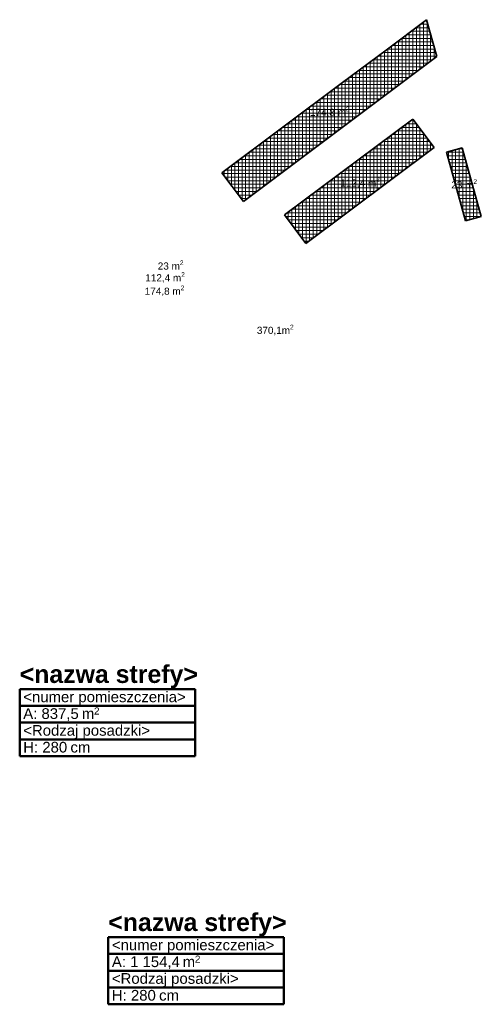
# Model space of a CAD drawing. Header units: metres. Extents: x -320 to 5572509, y -47 to 5960263.
# Tile 8 of 59: x 5571067 to 5571132, y 5960124 to 5960262. Entities that reach past the tile are written whole.
import ezdxf
from ezdxf.enums import TextEntityAlignment as Align

# ---------------------------------------------------------------- set-up
doc = ezdxf.new("R2010")
doc.units = ezdxf.units.M
doc.header["$MEASUREMENT"] = 0
for name, color, linetype in [('810-G Ogólne', 7, 'Continuous'), ('Nowe_423-Krawedz_chodnika', 7, 'Continuous'), ('Nowe_810-G Ogólne', 7, 'Continuous'), ('Nowe_Metryczki pomieszczeń ARCHICADa', 7, 'Continuous')]:
    doc.layers.add(name, color=color, linetype=linetype)
doc.styles.add('GENERATED_STYLE_1', font='arial.ttf')
doc.styles.add('GENERATED_STYLE_2', font='arialbd.ttf')
doc.styles.add('GENERATED_STYLE_3', font='arial.ttf')
pattern_1 = [(0, (5572434.6074, 5960128.98037), (0, 0.5), []), (90, (5572434.6074, 5960128.98037), (-0.5, 0), [])]

# ---------------------------------------------------------------- blocks, each defined once
blk = doc.blocks.new('_nazwa strefy___numer pomieszczenia__3', base_point=(5571079.69, 5960165.36))
at = {"layer": 'Nowe_Metryczki pomieszczeń ARCHICADa', "color": 6, "lineweight": 50}
for p, q in [((5571067.37, 5960168.11), (5571092.01, 5960168.11)), ((5571067.37, 5960165.75), (5571067.37, 5960168.11)), ((5571092.01, 5960168.11), (5571092.01, 5960165.75)), ((5571092.01, 5960165.75), (5571067.37, 5960165.75)), ((5571067.37, 5960165.75), (5571092.01, 5960165.75)), ((5571067.37, 5960163.39), (5571067.37, 5960165.75)), ((5571092.01, 5960165.75), (5571092.01, 5960163.39)), ((5571092.01, 5960163.39), (5571067.37, 5960163.39)), ((5571067.37, 5960163.39), (5571092.01, 5960163.39)), ((5571067.37, 5960161.03), (5571067.37, 5960163.39)), ((5571092.01, 5960163.39), (5571092.01, 5960161.03)), ((5571092.01, 5960161.03), (5571067.37, 5960161.03)), ((5571067.37, 5960161.03), (5571092.01, 5960161.03)), ((5571067.37, 5960158.68), (5571067.37, 5960161.03)), ((5571092.01, 5960161.03), (5571092.01, 5960158.68)), ((5571092.01, 5960158.68), (5571067.37, 5960158.68))]:
    blk.add_line(p, q, dxfattribs=at)
for tag, height, style, p in [('ROOM_NAME', 2.5, 'GENERATED_STYLE_2', (5571067.37, 5960171.46)), ('ROOM_NUMBER', 1.5, 'GENERATED_STYLE_1', (5571067.87, 5960167.76)), ('DUMMY_343', 1, 'GENERATED_STYLE_1', (5571077.81, 5960165.52)), ('ROOM_AREA', 1.5, 'GENERATED_STYLE_1', (5571067.87, 5960165.41)), ('DUMMY_342', 1.5, 'GENERATED_STYLE_1', (5571075.52, 5960165.41)), ('basec', 1.5, 'GENERATED_STYLE_1', (5571067.87, 5960163.05)), ('ROOM_HOLES_PRM', 1.5, 'GENERATED_STYLE_1', (5571067.87, 5960160.69)), ('DUMMY_344', 1.5, 'GENERATED_STYLE_1', (5571073.92, 5960160.69))]:
    blk.add_attdef(tag, text='', height=height, dxfattribs=dict(at, style=style)).set_placement(p, align=Align.TOP_LEFT)
blk = doc.blocks.new('_nazwa strefy___numer pomieszczenia__4', base_point=(5571092.14, 5960130.5))
at = {"layer": 'Nowe_Metryczki pomieszczeń ARCHICADa', "color": 6, "lineweight": 50}
for p, q in [((5571079.82, 5960133.25), (5571104.46, 5960133.25)), ((5571079.82, 5960130.9), (5571079.82, 5960133.25)), ((5571104.46, 5960133.25), (5571104.46, 5960130.9)), ((5571104.46, 5960130.9), (5571079.82, 5960130.9)), ((5571079.82, 5960130.9), (5571104.46, 5960130.9)), ((5571079.82, 5960128.54), (5571079.82, 5960130.9)), ((5571104.46, 5960130.9), (5571104.46, 5960128.54)), ((5571104.46, 5960128.54), (5571079.82, 5960128.54)), ((5571079.82, 5960128.54), (5571104.46, 5960128.54)), ((5571079.82, 5960126.18), (5571079.82, 5960128.54)), ((5571104.46, 5960128.54), (5571104.46, 5960126.18)), ((5571104.46, 5960126.18), (5571079.82, 5960126.18)), ((5571079.82, 5960126.18), (5571104.46, 5960126.18)), ((5571079.82, 5960123.83), (5571079.82, 5960126.18)), ((5571104.46, 5960126.18), (5571104.46, 5960123.83)), ((5571104.46, 5960123.83), (5571079.82, 5960123.83))]:
    blk.add_line(p, q, dxfattribs=at)
for tag, height, style, p in [('ROOM_NAME', 2.5, 'GENERATED_STYLE_2', (5571079.82, 5960136.61)), ('ROOM_NUMBER', 1.5, 'GENERATED_STYLE_1', (5571080.32, 5960132.91)), ('ROOM_AREA', 1.5, 'GENERATED_STYLE_1', (5571080.32, 5960130.55)), ('DUMMY_342', 1.5, 'GENERATED_STYLE_1', (5571089.69, 5960130.55)), ('DUMMY_343', 1, 'GENERATED_STYLE_1', (5571091.98, 5960130.67)), ('basec', 1.5, 'GENERATED_STYLE_1', (5571080.32, 5960128.2)), ('ROOM_WALLS_PRM', 1.5, 'GENERATED_STYLE_1', (5571080.32, 5960125.84)), ('DUMMY_344', 1.5, 'GENERATED_STYLE_1', (5571086.37, 5960125.84))]:
    blk.add_attdef(tag, text='', height=height, dxfattribs=dict(at, style=style)).set_placement(p, align=Align.TOP_LEFT)
blk = doc.blocks.new('Wypełnienie_196', base_point=(5572434.61, 5960130.98))
at = {"layer": 'Nowe_810-G Ogólne', "linetype": 'Continuous', "lineweight": 18, "true_color": 0x929292}
h = blk.add_hatch(dxfattribs=at)
h.set_pattern_fill('SIATKA_25X25', color=252, style=0, pattern_type=2)
h.set_pattern_definition(pattern_1)
h.paths.add_polyline_path([(5571124.55, 5960262.1), (5571125.98, 5960256.95), (5571098.8, 5960236.57), (5571095.78, 5960240.59), (5571112.73, 5960253.26), (5571118.86, 5960257.84)])
at = {"layer": 'Nowe_810-G Ogólne', "color": 18, "lineweight": 35, "true_color": 0x030303}
for p, q in [((5571118.86, 5960257.84), (5571124.55, 5960262.1)), ((5571124.55, 5960262.1), (5571125.98, 5960256.95)), ((5571125.98, 5960256.95), (5571098.8, 5960236.57)), ((5571112.73, 5960253.26), (5571118.86, 5960257.84)), ((5571095.78, 5960240.59), (5571112.73, 5960253.26)), ((5571098.8, 5960236.57), (5571095.78, 5960240.59))]:
    blk.add_line(p, q, dxfattribs=at)
at = {"layer": 'Nowe_810-G Ogólne', "color": 7, "lineweight": 5, "insert": (5571108.16, 5960248.3), "char_height": 1, "attachment_point": 7, "style": 'GENERATED_STYLE_1'}
blk.add_mtext('\\A1;{\\pql;\\fArial|b0|i0|c238|p38;174,8 m\\fArial|b0|i0|c238|p38;\\A1{\\H.66x;\\S2^  ;}}', dxfattribs=at)
blk = doc.blocks.new('Wypełnienie_197', base_point=(5572434.61, 5960130.98))
at = {"layer": 'Nowe_810-G Ogólne', "linetype": 'Continuous', "lineweight": 18, "true_color": 0x929292}
h = blk.add_hatch(dxfattribs=at)
h.set_pattern_fill('SIATKA_25X25', color=252, style=0, pattern_type=2)
h.set_pattern_definition(pattern_1)
h.paths.add_polyline_path([(5571122.6, 5960248.15), (5571104.58, 5960234.68), (5571107.57, 5960230.68), (5571125.59, 5960244.15)])
at = {"layer": 'Nowe_810-G Ogólne', "color": 18, "lineweight": 35, "true_color": 0x030303}
for p, q in [((5571122.6, 5960248.15), (5571104.58, 5960234.68)), ((5571125.59, 5960244.15), (5571122.6, 5960248.15)), ((5571107.57, 5960230.68), (5571125.59, 5960244.15)), ((5571104.58, 5960234.68), (5571107.57, 5960230.68))]:
    blk.add_line(p, q, dxfattribs=at)
at = {"layer": 'Nowe_810-G Ogólne', "color": 7, "lineweight": 5, "insert": (5571112.41, 5960238.38), "char_height": 1, "attachment_point": 7, "style": 'GENERATED_STYLE_1'}
blk.add_mtext('\\A1;{\\pql;\\fArial|b0|i0|c238|p38;112,4 m\\fArial|b0|i0|c238|p38;\\A1{\\H.66x;\\S2^  ;}}', dxfattribs=at)
blk = doc.blocks.new('Wypełnienie_198', base_point=(5572434.61, 5960130.98))
at = {"layer": 'Nowe_810-G Ogólne', "linetype": 'Continuous', "lineweight": 18, "true_color": 0x929292}
h = blk.add_hatch(dxfattribs=at)
h.set_pattern_fill('SIATKA_25X25', color=252, style=0, pattern_type=2)
h.set_pattern_definition(pattern_1)
h.paths.add_polyline_path([(5571127.34, 5960243.49), (5571130, 5960233.84), (5571132.23, 5960234.46), (5571129.55, 5960244.1)])
at = {"layer": 'Nowe_810-G Ogólne', "color": 18, "lineweight": 35, "true_color": 0x030303}
for p, q in [((5571129.55, 5960244.1), (5571127.34, 5960243.49)), ((5571127.34, 5960243.49), (5571130, 5960233.84)), ((5571132.23, 5960234.46), (5571129.55, 5960244.1)), ((5571130, 5960233.84), (5571132.23, 5960234.46))]:
    blk.add_line(p, q, dxfattribs=at)
at = {"layer": 'Nowe_810-G Ogólne', "color": 7, "lineweight": 5, "insert": (5571128.01, 5960238.11), "char_height": 1, "attachment_point": 7, "style": 'GENERATED_STYLE_1'}
blk.add_mtext('\\A1;{\\pql;\\fArial|b0|i0|c238|p38;23 m\\fArial|b0|i0|c238|p38;\\A1{\\H.66x;\\S2^  ;}}', dxfattribs=at)

msp = doc.modelspace()

# ---------------------------------------------------------------- block references
at = {"layer": 'Nowe_423-Krawedz_chodnika', "color": 6, "lineweight": 50}
for name, p, values in [('_nazwa strefy___numer pomieszczenia__3', (5571079.689, 5960165.355), {'ROOM_NAME': '<nazwa strefy>', 'ROOM_NUMBER': '<numer pomieszczenia>', 'ROOM_AREA': 'A: 837,5', 'ROOM_HOLES_PRM': 'H: 280', 'basec': '<Rodzaj posadzki>', 'DUMMY_342': ' m', 'DUMMY_343': '2', 'DUMMY_344': ' cm'}), ('_nazwa strefy___numer pomieszczenia__4', (5571092.142, 5960130.504), {'ROOM_NAME': '<nazwa strefy>', 'ROOM_NUMBER': '<numer pomieszczenia>', 'ROOM_AREA': 'A: 1\xa0154,4', 'ROOM_WALLS_PRM': 'H: 280', 'basec': '<Rodzaj posadzki>', 'DUMMY_342': ' m', 'DUMMY_343': '2', 'DUMMY_344': ' cm'})]:
    msp.add_blockref(name, p, dxfattribs=at).add_auto_attribs(values)
at = {"layer": 'Nowe_810-G Ogólne', "color": 252, "lineweight": 18, "true_color": 0x929292}
for name in ['Wypełnienie_196', 'Wypełnienie_197', 'Wypełnienie_198']:
    msp.add_blockref(name, (5572434.607, 5960130.98), dxfattribs=at)

# ---------------------------------------------------------------- texts
at = {"layer": '810-G Ogólne', "color": 7, "lineweight": 5, "char_height": 1, "attachment_point": 2, "style": 'GENERATED_STYLE_3'}
for s, insert in [('\\A1;{\\pqc;\\fArial|b0|i0|c0|p38;23 m\\fArial|b0|i0|c0|p38;\\A1{\\H.66x;\\S2^  ;}}', (5571088.579, 5960228.299)), ('\\A1;{\\pqc;\\fArial|b0|i0|c0|p38;112,4 m\\fArial|b0|i0|c0|p38;\\A1{\\H.66x;\\S2^  ;}}', (5571087.794, 5960226.651)), ('\\A1;{\\pqc;\\fArial|b0|i0|c0|p38;174,8 m\\fArial|b0|i0|c0|p38;\\A1{\\H.66x;\\S2^  ;}}', (5571087.719, 5960224.768)), ('\\A1;{\\pqc;\\fArial|b0|i0|c0|p38;370,1m\\fArial|b0|i0|c0|p38;\\A1{\\H.66x;\\S2^  ;}}', (5571103.278, 5960219.267))]:
    msp.add_mtext(s, dxfattribs=dict(at, insert=insert))

doc.saveas('drawing.dxf')
